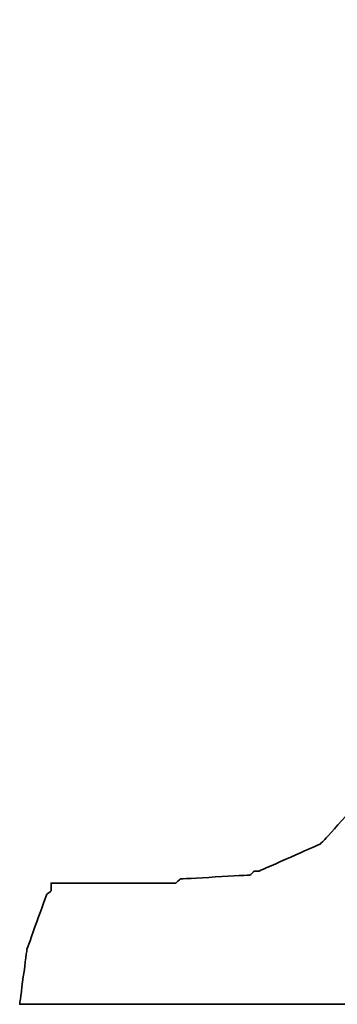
# Model space of a CAD drawing. Header units: millimetres. Extents: x 337 to 649, y 362 to 465.
# Tile 33 of 53: x 556.043 to 556.576, y 393.414 to 395.065. Entities that reach past the tile are written whole.
import ezdxf

# ---------------------------------------------------------------- set-up
doc = ezdxf.new("R2010")
doc.units = ezdxf.units.MM
doc.header["$LTSCALE"] = 0.15
doc.layers.add('DIM', color=4, linetype='CONTINUOUS')
doc.layers.add('layer 1', color=7, linetype='CONTINUOUS')

# ---------------------------------------------------------------- blocks, each defined once
blk = doc.blocks.new('TBI MOTION logo(完整正式版)')
at = {"layer": 'layer 1', "color": 22, "lineweight": 35}
blk.add_open_spline([(-40.59125, -7.943749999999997), (-40.59125, -7.943749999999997), (-40.97375, -7.943749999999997), (-40.97375, -7.943749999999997), (-40.97375, -7.943749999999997), (-40.97375, -7.943749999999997), (-41.38125, -7.943749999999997), (-41.38125, -7.943749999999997), (-41.38125, -7.943749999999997), (-41.38125, -7.943749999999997), (-41.54874999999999, -7.943749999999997), (-41.54874999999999, -7.943749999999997), (-41.54874999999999, -7.943749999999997), (-41.54874999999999, -7.943749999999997), (-41.59875, -7.943749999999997), (-41.59875, -7.943749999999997), (-41.59875, -7.943749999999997), (-41.59875, -7.943749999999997), (-41.88374999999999, -7.943749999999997), (-41.88374999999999, -7.943749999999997), (-41.88374999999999, -7.943749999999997), (-41.88374999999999, -7.943749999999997), (-41.90875, -7.91875), (-41.90875, -7.91875), (-41.90875, -7.91875), (-41.90875, -7.91875), (-42.19875, -7.871249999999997), (-42.19875, -7.871249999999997), (-42.19875, -7.871249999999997), (-42.19875, -7.871249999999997), (-42.43875, -7.82375), (-42.43875, -7.82375), (-42.43875, -7.82375), (-42.43875, -7.82375), (-42.45875, -7.82375), (-42.45875, -7.82375), (-42.45875, -7.82375), (-42.45875, -7.82375), (-42.48624999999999, -7.82375), (-42.48624999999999, -7.82375), (-42.48624999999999, -7.82375), (-42.48624999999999, -7.82375), (-42.67625, -7.723749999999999), (-42.67625, -7.723749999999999), (-42.67625, -7.723749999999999), (-42.67625, -7.723749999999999), (-42.70125, -7.70375), (-42.70125, -7.70375), (-42.70125, -7.70375), (-42.70125, -7.70375), (-42.72375, -7.678749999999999), (-42.72375, -7.678749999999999), (-42.72375, -7.678749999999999), (-42.72375, -7.678749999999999), (-42.86875, -7.488749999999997), (-42.86875, -7.488749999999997), (-42.86875, -7.488749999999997), (-42.86875, -7.488749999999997), (-42.89374999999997, -7.438749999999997), (-42.89374999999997, -7.438749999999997), (-42.89374999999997, -7.438749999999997), (-42.89374999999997, -7.438749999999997), (-42.91875, -7.388749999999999), (-42.91875, -7.388749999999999), (-42.91875, -7.388749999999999), (-42.91875, -7.388749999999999), (-42.93874999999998, -7.12875), (-42.93874999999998, -7.12875), (-42.93874999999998, -7.12875), (-42.93874999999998, -7.12875), (-42.96375, -7.103749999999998), (-42.96375, -7.103749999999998), (-42.96375, -7.103749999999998), (-42.96375, -7.103749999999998), (-42.96375, -7.053749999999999), (-42.96375, -7.053749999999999), (-42.96375, -7.053749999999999), (-42.96375, -7.053749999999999), (-42.96375, -7.00875), (-42.96375, -7.00875), (-42.96375, -7.00875), (-42.96375, -7.00875), (-42.91875, -6.69625), (-42.91875, -6.69625), (-42.91875, -6.69625), (-42.91875, -6.69625), (-42.91875, -6.62375), (-42.91875, -6.62375), (-42.91875, -6.62375), (-42.91875, -6.62375), (-42.91875, -6.59625), (-42.91875, -6.59625), (-42.91875, -6.59625), (-42.91875, -6.59625), (-42.91875, -6.57375), (-42.91875, -6.57375), (-42.91875, -6.57375), (-42.91875, -6.57375), (-42.91875, -6.528749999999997), (-42.91875, -6.528749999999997), (-42.91875, -6.528749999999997), (-42.91875, -6.528749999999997), (-42.89374999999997, -6.50375), (-42.89374999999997, -6.50375), (-42.89374999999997, -6.50375), (-42.89374999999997, -6.50375), (-42.84374999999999, -6.38375), (-42.84374999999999, -6.38375), (-42.84374999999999, -6.38375), (-42.84374999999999, -6.38375), (-42.84374999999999, -6.358749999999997), (-42.84374999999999, -6.358749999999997), (-42.84374999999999, -6.358749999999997), (-42.84374999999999, -6.358749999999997), (-42.74625, -6.143749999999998), (-42.74625, -6.143749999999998), (-42.74625, -6.143749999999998), (-42.74625, -6.143749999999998), (-42.70125, -5.853749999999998), (-42.70125, -5.853749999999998), (-42.70125, -5.853749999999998), (-42.70125, -5.853749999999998), (-42.60374999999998, -5.47125), (-42.60374999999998, -5.47125), (-42.60374999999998, -5.47125), (-42.60374999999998, -5.47125), (-42.60374999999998, -5.44875), (-42.60374999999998, -5.44875), (-42.60374999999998, -5.44875), (-42.60374999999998, -5.44875), (-42.38875, -4.678749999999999), (-42.38875, -4.678749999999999), (-42.38875, -4.678749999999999), (-42.38875, -4.678749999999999), (-42.36375, -4.653749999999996), (-42.36375, -4.653749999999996), (-42.36375, -4.653749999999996), (-42.36375, -4.653749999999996), (-42.12375, -3.69625), (-42.12375, -3.69625), (-42.12375, -3.69625), (-42.12375, -3.69625), (-42.12375, -3.67374), (-42.12375, -3.67374), (-42.12375, -3.67374), (-42.12375, -3.67374), (-41.78875, -2.593739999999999), (-41.78875, -2.593739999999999), (-41.78875, -2.593739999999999), (-41.78875, -2.593739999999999), (-41.18875, -0.19375), (-41.18875, -0.19375), (-41.18875, -0.19375), (-41.18875, -0.19375), (-40.54375, 2.20624), (-40.54375, 2.20624), (-40.54375, 2.20624), (-40.54375, 2.20624), (-40.25374999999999, 3.308749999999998), (-40.25374999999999, 3.308749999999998), (-40.25374999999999, 3.308749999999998), (-40.25374999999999, 3.308749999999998), (-39.98875, 4.27125), (-39.98875, 4.27125), (-39.98875, 4.27125), (-39.98875, 4.27125), (-39.77375, 5.131249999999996), (-39.77375, 5.131249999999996), (-39.77375, 5.131249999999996), (-39.77375, 5.131249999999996), (-39.67875, 5.47125), (-39.67875, 5.47125), (-39.67875, 5.47125), (-39.67875, 5.47125), (-39.60375, 5.756249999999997), (-39.60375, 5.756249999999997), (-39.60375, 5.756249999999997), (-39.60375, 5.756249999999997), (-39.60375, 5.78125), (-39.60375, 5.78125), (-39.60375, 5.78125), (-39.60375, 5.78125), (-39.50875, 5.97125), (-39.50875, 5.97125), (-39.50875, 5.97125), (-39.50875, 5.97125), (-39.50875, 6.138749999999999), (-39.50875, 6.138749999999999), (-39.50875, 6.138749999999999), (-39.50875, 6.138749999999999), (-39.48625, 6.166249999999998), (-39.48625, 6.166249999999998), (-39.48625, 6.166249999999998), (-39.48625, 6.166249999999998), (-39.46125, 6.286249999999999), (-39.46125, 6.286249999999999), (-39.46125, 6.286249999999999), (-39.46125, 6.286249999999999), (-39.46125, 6.426249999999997), (-39.46125, 6.426249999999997), (-39.46125, 6.426249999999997), (-39.46125, 6.426249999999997), (-39.41375, 6.426249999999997), (-39.41375, 6.426249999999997), (-39.41375, 6.426249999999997), (-39.41375, 6.426249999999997), (-39.29375, 6.69125), (-39.29375, 6.69125), (-39.29375, 6.69125), (-39.29375, 6.69125), (-39.26875, 6.741249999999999), (-39.26875, 6.741249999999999), (-39.26875, 6.741249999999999), (-39.26875, 6.741249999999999), (-39.24375, 6.76625), (-39.24375, 6.76625), (-39.24375, 6.76625), (-39.24375, 6.76625), (-38.98375, 7.006239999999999), (-38.98375, 7.006239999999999), (-38.98375, 7.006239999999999), (-38.98375, 7.006239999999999), (-38.95625, 7.026239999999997), (-38.95625, 7.026239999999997), (-38.95625, 7.026239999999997), (-38.95625, 7.026239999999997), (-38.78875, 7.126239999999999), (-38.78875, 7.126239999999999), (-38.78875, 7.126239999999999), (-38.78875, 7.126239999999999), (-38.76375, 7.126239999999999), (-38.76375, 7.126239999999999), (-38.76375, 7.126239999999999), (-38.76375, 7.126239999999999), (-38.74375, 7.126239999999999), (-38.74375, 7.126239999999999), (-38.74375, 7.126239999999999), (-38.74375, 7.126239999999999), (-38.52875, 7.171249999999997), (-38.52875, 7.171249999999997), (-38.52875, 7.171249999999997), (-38.52875, 7.171249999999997), (-38.52875, 7.196239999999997), (-38.52875, 7.196239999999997), (-38.52875, 7.196239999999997), (-38.52875, 7.196239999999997), (-38.50375, 7.196239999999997), (-38.50375, 7.196239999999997), (-38.50375, 7.196239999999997), (-38.50375, 7.196239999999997), (-38.26125, 7.21875), (-38.26125, 7.21875), (-38.26125, 7.21875), (-38.26125, 7.21875), (-38.23875000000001, 7.246239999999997), (-38.23875000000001, 7.246239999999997), (-38.23875000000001, 7.246239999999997), (-38.23875000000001, 7.246239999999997), (-38.21625, 7.246239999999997), (-38.21625, 7.246239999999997), (-38.21625, 7.246239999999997), (-38.21625, 7.246239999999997), (-38.18875, 7.246239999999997), (-38.18875, 7.246239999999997), (-38.18875, 7.246239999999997), (-38.18875, 7.246239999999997), (-37.90375, 7.246239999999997), (-37.90375, 7.246239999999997), (-37.90375, 7.246239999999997), (-37.90375, 7.246239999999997), (-37.85375, 7.246239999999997), (-37.85375, 7.246239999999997), (-37.85375, 7.246239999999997), (-37.85375, 7.246239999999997), (-37.75875, 7.246239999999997), (-37.75875, 7.246239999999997), (-37.75875, 7.246239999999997), (-37.75875, 7.246239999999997), (-37.42375, 7.246239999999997), (-37.42375, 7.246239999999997), (-37.42375, 7.246239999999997), (-37.42375, 7.246239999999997), (-37.08875, 7.246239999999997), (-37.08875, 7.246239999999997), (-37.08875, 7.246239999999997), (-37.08875, 7.246239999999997), (-37.06375, 7.246239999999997), (-37.06375, 7.246239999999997), (-37.06375, 7.246239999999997), (-37.06375, 7.246239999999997), (-37.06375, 7.266239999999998), (-37.06375, 7.266239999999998), (-37.06375, 7.266239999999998), (-37.06375, 7.266239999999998), (-37.03875, 7.291249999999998), (-37.03875, 7.291249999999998), (-37.03875, 7.291249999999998), (-37.03875, 7.291249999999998), (-37.03875, 7.31625), (-37.03875, 7.31625), (-37.03875, 7.31625), (-37.03875, 7.31625), (-36.94125, 7.676249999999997), (-36.94125, 7.676249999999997), (-36.94125, 7.676249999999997), (-36.94125, 7.676249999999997), (-36.86875, 7.98625), (-36.86875, 7.98625), (-36.86875, 7.98625), (-36.86875, 7.98625), (-36.98875000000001, 7.98625), (-36.98875000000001, 7.98625), (-36.98875000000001, 7.98625), (-36.98875000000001, 7.98625), (-37.42375, 7.98625), (-37.42375, 7.98625), (-37.42375, 7.98625), (-37.42375, 7.98625), (-37.94875, 7.98625), (-37.94875, 7.98625), (-37.94875, 7.98625), (-37.94875, 7.98625), (-38.57375, 7.98625), (-38.57375, 7.98625), (-38.57375, 7.98625), (-38.57375, 7.98625), (-39.29375, 7.98625), (-39.29375, 7.98625), (-39.29375, 7.98625), (-39.29375, 7.98625), (-40.82875, 7.98625), (-40.82875, 7.98625), (-40.82875, 7.98625), (-40.82875, 7.98625), (-42.36375, 7.98625), (-42.36375, 7.98625), (-42.36375, 7.98625), (-42.36375, 7.98625), (-43.08375, 7.98625), (-43.08375, 7.98625), (-43.08375, 7.98625), (-43.08375, 7.98625), (-43.70875, 7.98625), (-43.70875, 7.98625), (-43.70875, 7.98625), (-43.70875, 7.98625), (-44.23375, 7.98625), (-44.23375, 7.98625), (-44.23375, 7.98625), (-44.23375, 7.98625), (-44.66875, 7.98625), (-44.66875, 7.98625), (-44.66875, 7.98625), (-44.66875, 7.98625), (-44.88375, 7.98625), (-44.88375, 7.98625), (-44.88375, 7.98625), (-44.88375, 7.98625), (-44.90874999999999, 7.94125), (-44.90874999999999, 7.94125), (-44.90874999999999, 7.94125), (-44.90874999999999, 7.94125), (-44.90874999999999, 7.916249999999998), (-44.90874999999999, 7.916249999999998), (-44.90874999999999, 7.916249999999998), (-44.90874999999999, 7.916249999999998), (-45.00375, 7.55625), (-45.00375, 7.55625), (-45.00375, 7.55625), (-45.00375, 7.55625), (-45.05374999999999, 7.246239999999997), (-45.05374999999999, 7.246239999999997), (-45.05374999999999, 7.246239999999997), (-45.05374999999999, 7.246239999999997), (-44.61875, 7.246239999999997), (-44.61875, 7.246239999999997), (-44.61875, 7.246239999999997), (-44.61875, 7.246239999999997), (-44.11375, 7.246239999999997), (-44.11375, 7.246239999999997), (-44.11375, 7.246239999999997), (-44.11375, 7.246239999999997), (-43.99375, 7.246239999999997), (-43.99375, 7.246239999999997), (-43.99375, 7.246239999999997), (-43.99375, 7.246239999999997), (-43.94625, 7.246239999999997), (-43.94625, 7.246239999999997), (-43.94625, 7.246239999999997), (-43.94625, 7.246239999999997), (-43.92374, 7.246239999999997), (-43.92374, 7.246239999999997), (-43.92374, 7.246239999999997), (-43.92374, 7.246239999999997), (-43.65874999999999, 7.246239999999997), (-43.65874999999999, 7.246239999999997), (-43.65874999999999, 7.246239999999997), (-43.65874999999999, 7.246239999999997), (-43.63875, 7.21875), (-43.63875, 7.21875), (-43.63875, 7.21875), (-43.63875, 7.21875), (-43.46874999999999, 7.196239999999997), (-43.46874999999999, 7.196239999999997), (-43.46874999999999, 7.196239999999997), (-43.46874999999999, 7.196239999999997), (-43.39875, 7.196239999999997), (-43.39875, 7.196239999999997), (-43.39875, 7.196239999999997), (-43.39875, 7.196239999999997), (-43.37125, 7.171249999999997), (-43.37125, 7.171249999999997), (-43.37125, 7.171249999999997), (-43.37125, 7.171249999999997), (-43.34875, 7.171249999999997), (-43.34875, 7.171249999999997), (-43.34875, 7.171249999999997), (-43.34875, 7.171249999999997), (-43.20375, 7.126239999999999), (-43.20375, 7.126239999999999), (-43.20375, 7.126239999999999), (-43.20375, 7.126239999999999), (-43.05875, 7.076239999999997), (-43.05875, 7.076239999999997), (-43.05875, 7.076239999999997), (-43.05875, 7.076239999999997), (-43.01375, 7.076239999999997), (-43.01375, 7.076239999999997), (-43.01375, 7.076239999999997), (-43.01375, 7.076239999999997), (-42.98875, 7.026239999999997), (-42.98875, 7.026239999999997), (-42.98875, 7.026239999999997), (-42.98875, 7.026239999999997), (-42.79874999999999, 6.86125), (-42.79874999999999, 6.86125), (-42.79874999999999, 6.86125), (-42.79874999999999, 6.86125), (-42.77375, 6.81125), (-42.77375, 6.81125), (-42.77375, 6.81125), (-42.77375, 6.81125), (-42.74625, 6.76625), (-42.74625, 6.76625), (-42.74625, 6.76625), (-42.74625, 6.76625), (-42.72375, 6.47625), (-42.72375, 6.47625), (-42.72375, 6.47625), (-42.72375, 6.47625), (-42.70125, 6.45124), (-42.70125, 6.45124), (-42.70125, 6.45124), (-42.70125, 6.45124), (-42.70125, 6.426249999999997), (-42.70125, 6.426249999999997), (-42.70125, 6.426249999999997), (-42.70125, 6.426249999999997), (-42.72375, 6.40625), (-42.72375, 6.40625), (-42.72375, 6.40625), (-42.72375, 6.40625), (-42.74625, 5.97125), (-42.74625, 5.97125), (-42.74625, 5.97125), (-42.74625, 5.97125), (-42.74625, 5.94625), (-42.74625, 5.94625), (-42.74625, 5.94625), (-42.74625, 5.94625), (-42.74625, 5.926249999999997), (-42.74625, 5.926249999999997), (-42.74625, 5.926249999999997), (-42.74625, 5.926249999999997), (-42.77375, 5.876249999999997), (-42.77375, 5.876249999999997), (-42.77375, 5.876249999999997), (-42.77375, 5.876249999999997), (-42.81875, 5.80625), (-42.81875, 5.80625), (-42.81875, 5.80625), (-42.81875, 5.80625), (-42.86875, 5.63625), (-42.86875, 5.63625), (-42.86875, 5.63625), (-42.86875, 5.63625), (-42.91875, 5.39625), (-42.91875, 5.39625), (-42.91875, 5.39625), (-42.91875, 5.39625), (-42.91875, 5.37124), (-42.91875, 5.37124), (-42.91875, 5.37124), (-42.91875, 5.37124), (-43.01375, 5.10874), (-43.01375, 5.10874), (-43.01375, 5.10874), (-43.01375, 5.10874), (-43.10875, 4.771239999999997), (-43.10875, 4.771239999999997), (-43.10875, 4.771239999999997), (-43.10875, 4.771239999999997), (-43.29875, 3.956249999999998), (-43.29875, 3.956249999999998), (-43.29875, 3.956249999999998), (-43.29875, 3.956249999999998), (-43.58875, 2.951249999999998), (-43.58875, 2.951249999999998), (-43.58875, 2.951249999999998), (-43.58875, 2.951249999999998), (-43.87375, 1.87125), (-43.87375, 1.87125), (-43.87375, 1.87125), (-43.87375, 1.87125), (-44.52625, -0.50374), (-44.52625, -0.50374), (-44.52625, -0.50374), (-44.52625, -0.50374), (-45.14874999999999, -2.853749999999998), (-45.14874999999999, -2.853749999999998), (-45.14874999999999, -2.853749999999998), (-45.14874999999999, -2.853749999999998), (-45.43375, -3.95875), (-45.43375, -3.95875), (-45.43375, -3.95875), (-45.43375, -3.95875), (-45.69874999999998, -4.96875), (-45.69874999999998, -4.96875), (-45.69874999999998, -4.96875), (-45.69874999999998, -4.96875), (-45.91375, -5.78375), (-45.91375, -5.78375), (-45.91375, -5.78375), (-45.91375, -5.78375), (-46.01374999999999, -6.11875), (-46.01374999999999, -6.11875), (-46.01374999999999, -6.11875), (-46.01374999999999, -6.11875), (-46.01374999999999, -6.143749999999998), (-46.01374999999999, -6.143749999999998), (-46.01374999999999, -6.143749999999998), (-46.01374999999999, -6.143749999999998), (-46.10875, -6.40875), (-46.10875, -6.40875), (-46.10875, -6.40875), (-46.10875, -6.40875), (-46.15375, -6.648749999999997), (-46.15375, -6.648749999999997), (-46.15375, -6.648749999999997), (-46.15375, -6.648749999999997), (-46.20375, -6.83875), (-46.20375, -6.83875), (-46.20375, -6.83875), (-46.20375, -6.83875), (-46.22874999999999, -6.933749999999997), (-46.22874999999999, -6.933749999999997), (-46.22874999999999, -6.933749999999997), (-46.22874999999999, -6.933749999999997), (-46.22874999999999, -7.07875), (-46.22874999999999, -7.07875), (-46.22874999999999, -7.07875), (-46.22874999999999, -7.07875), (-46.27374999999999, -7.07875), (-46.27374999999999, -7.07875), (-46.27374999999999, -7.07875), (-46.27374999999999, -7.07875), (-46.39375, -7.34375), (-46.39375, -7.34375), (-46.39375, -7.34375), (-46.39375, -7.34375), (-46.39375, -7.36875), (-46.39375, -7.36875), (-46.39375, -7.36875), (-46.39375, -7.36875), (-46.42125, -7.388749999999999), (-46.42125, -7.388749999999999), (-46.42125, -7.388749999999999), (-46.42125, -7.388749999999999), (-46.68375, -7.678749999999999), (-46.68375, -7.678749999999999), (-46.68375, -7.678749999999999), (-46.68375, -7.678749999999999), (-46.70875, -7.70375), (-46.70875, -7.70375), (-46.70875, -7.70375), (-46.70875, -7.70375), (-46.75374999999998, -7.723749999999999), (-46.75374999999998, -7.723749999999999), (-46.75374999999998, -7.723749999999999), (-46.75374999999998, -7.723749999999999), (-47.08874999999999, -7.871249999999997), (-47.08874999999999, -7.871249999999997), (-47.08874999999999, -7.871249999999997), (-47.08874999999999, -7.871249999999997), (-47.11625, -7.871249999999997), (-47.11625, -7.871249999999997), (-47.11625, -7.871249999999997), (-47.11625, -7.871249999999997), (-47.13875, -7.893749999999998), (-47.13875, -7.893749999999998), (-47.13875, -7.893749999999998), (-47.13875, -7.893749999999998), (-47.56874999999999, -7.91875), (-47.56874999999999, -7.91875), (-47.56874999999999, -7.91875), (-47.56874999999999, -7.91875), (-47.59624999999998, -7.943749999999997), (-47.59624999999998, -7.943749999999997), (-47.59624999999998, -7.943749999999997), (-47.59624999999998, -7.943749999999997), (-47.64375, -7.943749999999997), (-47.64375, -7.943749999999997), (-47.64375, -7.943749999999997), (-47.64375, -7.943749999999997), (-47.73625, -7.943749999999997), (-47.73625, -7.943749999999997), (-47.73625, -7.943749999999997), (-47.73625, -7.943749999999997), (-48.07375, -7.943749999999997), (-48.07375, -7.943749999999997), (-48.07375, -7.943749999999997), (-48.07375, -7.943749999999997), (-48.36125, -7.943749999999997), (-48.36125, -7.943749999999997), (-48.36125, -7.943749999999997), (-48.36125, -7.943749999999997), (-48.36125, -7.966249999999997), (-48.36125, -7.966249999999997), (-48.36125, -7.966249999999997), (-48.36125, -7.966249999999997), (-48.36125, -7.991249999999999), (-48.36125, -7.991249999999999), (-48.36125, -7.991249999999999), (-48.36125, -7.991249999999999), (-48.38875, -8.013749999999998), (-48.38875, -8.013749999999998), (-48.38875, -8.013749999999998), (-48.38875, -8.013749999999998), (-48.50875, -8.34875), (-48.50875, -8.34875), (-48.50875, -8.34875), (-48.50875, -8.34875), (-48.55375, -8.68625), (-48.55375, -8.68625), (-48.55375, -8.68625), (-48.55375, -8.68625), (-48.45875, -8.68625), (-48.45875, -8.68625), (-48.45875, -8.68625), (-48.45875, -8.68625), (-48.07375, -8.68625), (-48.07375, -8.68625), (-48.07375, -8.68625), (-48.07375, -8.68625), (-47.52374999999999, -8.68625), (-47.52374999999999, -8.68625), (-47.52374999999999, -8.68625), (-47.52374999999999, -8.68625), (-46.92375, -8.68625), (-46.92375, -8.68625), (-46.92375, -8.68625), (-46.92375, -8.68625), (-46.25375, -8.68625), (-46.25375, -8.68625), (-46.25375, -8.68625), (-46.25375, -8.68625), (-46.20375, -8.68625), (-46.20375, -8.68625), (-46.20375, -8.68625), (-46.20375, -8.68625), (-44.71375, -8.68625), (-44.71375, -8.68625), (-44.71375, -8.68625), (-44.71375, -8.68625), (-43.22874999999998, -8.68625), (-43.22874999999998, -8.68625), (-43.22874999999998, -8.68625), (-43.22874999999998, -8.68625), (-42.55875, -8.68625), (-42.55875, -8.68625), (-42.55875, -8.68625), (-42.55875, -8.68625), (-42.50874999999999, -8.68625), (-42.50874999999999, -8.68625), (-42.50874999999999, -8.68625), (-42.50874999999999, -8.68625), (-41.93375, -8.68625), (-41.93375, -8.68625), (-41.93375, -8.68625), (-41.93375, -8.68625), (-41.38125, -8.68625), (-41.38125, -8.68625), (-41.38125, -8.68625), (-41.38125, -8.68625), (-40.97375, -8.68625), (-40.97375, -8.68625), (-40.97375, -8.68625), (-40.97375, -8.68625), (-40.78125, -8.68625), (-40.78125, -8.68625), (-40.78125, -8.68625), (-40.78125, -8.68625), (-40.78125, -8.638749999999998), (-40.78125, -8.638749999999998), (-40.78125, -8.638749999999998), (-40.78125, -8.638749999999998), (-40.75874999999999, -8.638749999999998), (-40.75874999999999, -8.638749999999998), (-40.75874999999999, -8.638749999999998), (-40.75874999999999, -8.638749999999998), (-40.66374999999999, -8.27875), (-40.66374999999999, -8.27875), (-40.66374999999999, -8.27875), (-40.66374999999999, -8.27875), (-40.59125, -7.943749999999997), (-40.59125, -7.943749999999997)], degree=3, knots=[0, 0, 0, 0, 0.0055865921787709, 0.0055865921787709, 0.0055865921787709, 0.0055866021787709, 0.0111731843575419, 0.0111731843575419, 0.0111731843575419, 0.0111731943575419, 0.0167597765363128, 0.0167597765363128, 0.0167597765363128, 0.0167597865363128, 0.0223463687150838, 0.0223463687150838, 0.0223463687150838, 0.0223463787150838, 0.0279329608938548, 0.0279329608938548, 0.0279329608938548, 0.0279329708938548, 0.0335195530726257, 0.0335195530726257, 0.0335195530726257, 0.0335195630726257, 0.0391061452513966, 0.0391061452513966, 0.0391061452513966, 0.0391061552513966, 0.0446927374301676, 0.0446927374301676, 0.0446927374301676, 0.0446927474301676, 0.0502793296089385, 0.0502793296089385, 0.0502793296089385, 0.0502793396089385, 0.0558659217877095, 0.0558659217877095, 0.0558659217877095, 0.0558659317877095, 0.0614525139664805, 0.0614525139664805, 0.0614525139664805, 0.0614525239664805, 0.0670391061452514, 0.0670391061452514, 0.0670391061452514, 0.0670391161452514, 0.0726256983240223, 0.0726256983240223, 0.0726256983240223, 0.0726257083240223, 0.0782122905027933, 0.0782122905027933, 0.0782122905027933, 0.0782123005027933, 0.0837988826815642, 0.0837988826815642, 0.0837988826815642, 0.0837988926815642, 0.0893854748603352, 0.0893854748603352, 0.0893854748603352, 0.0893854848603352, 0.0949720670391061, 0.0949720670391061, 0.0949720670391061, 0.0949720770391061, 0.1005586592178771, 0.1005586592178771, 0.1005586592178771, 0.1005586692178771, 0.106145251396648, 0.106145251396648, 0.106145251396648, 0.106145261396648, 0.1117318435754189, 0.1117318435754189, 0.1117318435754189, 0.1117318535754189, 0.1173184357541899, 0.1173184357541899, 0.1173184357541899, 0.1173184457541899, 0.1229050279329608, 0.1229050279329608, 0.1229050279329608, 0.1229050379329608, 0.1284916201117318, 0.1284916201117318, 0.1284916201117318, 0.1284916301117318, 0.1340782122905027, 0.1340782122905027, 0.1340782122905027, 0.1340782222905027, 0.1396648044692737, 0.1396648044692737, 0.1396648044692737, 0.1396648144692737, 0.1452513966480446, 0.1452513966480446, 0.1452513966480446, 0.1452514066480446, 0.1508379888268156, 0.1508379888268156, 0.1508379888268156, 0.1508379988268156, 0.1564245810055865, 0.1564245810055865, 0.1564245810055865, 0.1564245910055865, 0.1620111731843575, 0.1620111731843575, 0.1620111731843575, 0.1620111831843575, 0.1675977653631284, 0.1675977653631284, 0.1675977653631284, 0.1675977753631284, 0.1731843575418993, 0.1731843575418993, 0.1731843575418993, 0.1731843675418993, 0.1787709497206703, 0.1787709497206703, 0.1787709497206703, 0.1787709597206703, 0.1843575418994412, 0.1843575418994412, 0.1843575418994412, 0.1843575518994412, 0.1899441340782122, 0.1899441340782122, 0.1899441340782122, 0.1899441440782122, 0.1955307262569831, 0.1955307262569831, 0.1955307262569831, 0.1955307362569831, 0.2011173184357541, 0.2011173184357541, 0.2011173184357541, 0.2011173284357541, 0.206703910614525, 0.206703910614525, 0.206703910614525, 0.206703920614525, 0.2122905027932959, 0.2122905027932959, 0.2122905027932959, 0.2122905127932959, 0.2178770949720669, 0.2178770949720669, 0.2178770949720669, 0.2178771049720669, 0.2234636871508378, 0.2234636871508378, 0.2234636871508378, 0.2234636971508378, 0.2290502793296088, 0.2290502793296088, 0.2290502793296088, 0.2290502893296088, 0.2346368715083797, 0.2346368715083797, 0.2346368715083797, 0.2346368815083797, 0.2402234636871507, 0.2402234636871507, 0.2402234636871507, 0.2402234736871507, 0.2458100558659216, 0.2458100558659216, 0.2458100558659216, 0.2458100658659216, 0.2513966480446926, 0.2513966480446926, 0.2513966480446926, 0.2513966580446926, 0.2569832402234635, 0.2569832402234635, 0.2569832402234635, 0.2569832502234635, 0.2625698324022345, 0.2625698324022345, 0.2625698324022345, 0.2625698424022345, 0.2681564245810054, 0.2681564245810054, 0.2681564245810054, 0.2681564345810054, 0.2737430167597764, 0.2737430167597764, 0.2737430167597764, 0.2737430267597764, 0.2793296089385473, 0.2793296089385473, 0.2793296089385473, 0.2793296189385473, 0.2849162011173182, 0.2849162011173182, 0.2849162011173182, 0.2849162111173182, 0.2905027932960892, 0.2905027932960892, 0.2905027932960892, 0.2905028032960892, 0.2960893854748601, 0.2960893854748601, 0.2960893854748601, 0.29608939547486, 0.3016759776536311, 0.3016759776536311, 0.3016759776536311, 0.3016759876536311, 0.3072625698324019, 0.3072625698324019, 0.3072625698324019, 0.3072625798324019, 0.312849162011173, 0.312849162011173, 0.312849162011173, 0.312849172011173, 0.3184357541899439, 0.3184357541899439, 0.3184357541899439, 0.3184357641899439, 0.3240223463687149, 0.3240223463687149, 0.3240223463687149, 0.3240223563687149, 0.3296089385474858, 0.3296089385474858, 0.3296089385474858, 0.3296089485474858, 0.3351955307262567, 0.3351955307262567, 0.3351955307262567, 0.3351955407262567, 0.3407821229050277, 0.3407821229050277, 0.3407821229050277, 0.3407821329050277, 0.3463687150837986, 0.3463687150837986, 0.3463687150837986, 0.3463687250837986, 0.3519553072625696, 0.3519553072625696, 0.3519553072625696, 0.3519553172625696, 0.3575418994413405, 0.3575418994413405, 0.3575418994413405, 0.3575419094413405, 0.3631284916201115, 0.3631284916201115, 0.3631284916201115, 0.3631285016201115, 0.3687150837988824, 0.3687150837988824, 0.3687150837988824, 0.3687150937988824, 0.3743016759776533, 0.3743016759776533, 0.3743016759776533, 0.3743016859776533, 0.3798882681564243, 0.3798882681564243, 0.3798882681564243, 0.3798882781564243, 0.3854748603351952, 0.3854748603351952, 0.3854748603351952, 0.3854748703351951, 0.3910614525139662, 0.3910614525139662, 0.3910614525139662, 0.3910614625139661, 0.3966480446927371, 0.3966480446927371, 0.3966480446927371, 0.3966480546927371, 0.4022346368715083, 0.4022346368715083, 0.4022346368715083, 0.4022346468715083, 0.407821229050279, 0.407821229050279, 0.407821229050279, 0.407821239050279, 0.4134078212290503, 0.4134078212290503, 0.4134078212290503, 0.4134078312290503, 0.4189944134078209, 0.4189944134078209, 0.4189944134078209, 0.4189944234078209, 0.4245810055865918, 0.4245810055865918, 0.4245810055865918, 0.4245810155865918, 0.4301675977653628, 0.4301675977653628, 0.4301675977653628, 0.4301676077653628, 0.4357541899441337, 0.4357541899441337, 0.4357541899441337, 0.4357541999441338, 0.4413407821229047, 0.4413407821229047, 0.4413407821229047, 0.4413407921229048, 0.4469273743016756, 0.4469273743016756, 0.4469273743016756, 0.4469273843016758, 0.4525139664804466, 0.4525139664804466, 0.4525139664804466, 0.4525139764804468, 0.4581005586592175, 0.4581005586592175, 0.4581005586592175, 0.4581005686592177, 0.4636871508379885, 0.4636871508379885, 0.4636871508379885, 0.4636871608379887, 0.4692737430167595, 0.4692737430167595, 0.4692737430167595, 0.4692737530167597, 0.4748603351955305, 0.4748603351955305, 0.4748603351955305, 0.4748603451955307, 0.4804469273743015, 0.4804469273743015, 0.4804469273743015, 0.4804469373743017, 0.4860335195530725, 0.4860335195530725, 0.4860335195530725, 0.4860335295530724, 0.4916201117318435, 0.4916201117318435, 0.4916201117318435, 0.4916201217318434, 0.4972067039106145, 0.4972067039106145, 0.4972067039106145, 0.4972067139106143, 0.5027932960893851, 0.5027932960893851, 0.5027932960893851, 0.5027933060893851, 0.508379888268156, 0.508379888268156, 0.508379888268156, 0.508379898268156, 0.513966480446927, 0.513966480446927, 0.513966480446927, 0.5139664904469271, 0.519553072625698, 0.519553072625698, 0.519553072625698, 0.5195530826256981, 0.525139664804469, 0.525139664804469, 0.525139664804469, 0.525139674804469, 0.53072625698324, 0.53072625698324, 0.53072625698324, 0.5307262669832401, 0.536312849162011, 0.536312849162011, 0.536312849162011, 0.5363128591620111, 0.541899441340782, 0.541899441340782, 0.541899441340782, 0.5418994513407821, 0.547486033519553, 0.547486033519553, 0.547486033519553, 0.547486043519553, 0.553072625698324, 0.553072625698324, 0.553072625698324, 0.5530726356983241, 0.558659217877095, 0.558659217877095, 0.558659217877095, 0.558659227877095, 0.564245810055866, 0.564245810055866, 0.564245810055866, 0.564245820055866, 0.569832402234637, 0.569832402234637, 0.569832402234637, 0.5698324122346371, 0.575418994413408, 0.575418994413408, 0.575418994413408, 0.575419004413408, 0.581005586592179, 0.581005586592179, 0.581005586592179, 0.581005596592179, 0.58659217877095, 0.58659217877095, 0.58659217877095, 0.5865921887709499, 0.592178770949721, 0.592178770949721, 0.592178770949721, 0.5921787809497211, 0.5977653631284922, 0.5977653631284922, 0.5977653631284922, 0.5977653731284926, 0.603351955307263, 0.603351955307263, 0.603351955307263, 0.6033519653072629, 0.608938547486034, 0.608938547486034, 0.608938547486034, 0.608938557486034, 0.6145251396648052, 0.6145251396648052, 0.6145251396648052, 0.6145251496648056, 0.6201117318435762, 0.6201117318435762, 0.6201117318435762, 0.6201117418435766, 0.6256983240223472, 0.6256983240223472, 0.6256983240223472, 0.6256983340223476, 0.631284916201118, 0.631284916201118, 0.631284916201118, 0.631284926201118, 0.6368715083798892, 0.6368715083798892, 0.6368715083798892, 0.6368715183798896, 0.6424581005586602, 0.6424581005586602, 0.6424581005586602, 0.6424581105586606, 0.6480446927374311, 0.6480446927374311, 0.6480446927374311, 0.6480447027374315, 0.6536312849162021, 0.6536312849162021, 0.6536312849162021, 0.6536312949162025, 0.6592178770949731, 0.6592178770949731, 0.6592178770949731, 0.6592178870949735, 0.6648044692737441, 0.6648044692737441, 0.6648044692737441, 0.6648044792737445, 0.6703910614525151, 0.6703910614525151, 0.6703910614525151, 0.6703910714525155, 0.6759776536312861, 0.6759776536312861, 0.6759776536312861, 0.6759776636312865, 0.6815642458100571, 0.6815642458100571, 0.6815642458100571, 0.6815642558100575, 0.687150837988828, 0.687150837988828, 0.687150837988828, 0.687150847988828, 0.6927374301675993, 0.6927374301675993, 0.6927374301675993, 0.6927374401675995, 0.69832402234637, 0.69832402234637, 0.69832402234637, 0.69832403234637, 0.703910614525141, 0.703910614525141, 0.703910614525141, 0.703910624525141, 0.7094972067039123, 0.7094972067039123, 0.7094972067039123, 0.7094972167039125, 0.715083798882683, 0.715083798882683, 0.715083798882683, 0.715083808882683, 0.7206703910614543, 0.7206703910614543, 0.7206703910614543, 0.7206704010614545, 0.7262569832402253, 0.7262569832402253, 0.7262569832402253, 0.7262569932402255, 0.731843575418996, 0.731843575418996, 0.731843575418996, 0.731843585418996, 0.7374301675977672, 0.7374301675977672, 0.7374301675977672, 0.7374301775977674, 0.7430167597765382, 0.7430167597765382, 0.7430167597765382, 0.7430167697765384, 0.7486033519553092, 0.7486033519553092, 0.7486033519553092, 0.7486033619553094, 0.75418994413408, 0.75418994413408, 0.75418994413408, 0.75418995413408, 0.7597765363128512, 0.7597765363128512, 0.7597765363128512, 0.7597765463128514, 0.7653631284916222, 0.7653631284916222, 0.7653631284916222, 0.7653631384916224, 0.770949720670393, 0.770949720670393, 0.770949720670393, 0.770949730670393, 0.7765363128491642, 0.7765363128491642, 0.7765363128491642, 0.7765363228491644, 0.7821229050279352, 0.7821229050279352, 0.7821229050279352, 0.7821229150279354, 0.787709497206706, 0.787709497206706, 0.787709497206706, 0.787709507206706, 0.7932960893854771, 0.7932960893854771, 0.7932960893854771, 0.7932960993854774, 0.798882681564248, 0.798882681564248, 0.798882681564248, 0.798882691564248, 0.8044692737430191, 0.8044692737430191, 0.8044692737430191, 0.8044692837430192, 0.8100558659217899, 0.8100558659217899, 0.8100558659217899, 0.81005587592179, 0.8156424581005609, 0.8156424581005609, 0.8156424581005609, 0.815642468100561, 0.8212290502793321, 0.8212290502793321, 0.8212290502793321, 0.8212290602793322, 0.8268156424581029, 0.8268156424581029, 0.8268156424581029, 0.826815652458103, 0.8324022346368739, 0.8324022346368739, 0.8324022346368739, 0.832402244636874, 0.8379888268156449, 0.8379888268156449, 0.8379888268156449, 0.837988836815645, 0.8435754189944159, 0.8435754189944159, 0.8435754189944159, 0.8435754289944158, 0.8491620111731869, 0.8491620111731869, 0.8491620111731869, 0.849162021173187, 0.8547486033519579, 0.8547486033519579, 0.8547486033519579, 0.854748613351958, 0.8603351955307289, 0.8603351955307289, 0.8603351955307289, 0.860335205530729, 0.8659217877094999, 0.8659217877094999, 0.8659217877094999, 0.8659217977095, 0.8715083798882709, 0.8715083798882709, 0.8715083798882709, 0.871508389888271, 0.8770949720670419, 0.8770949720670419, 0.8770949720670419, 0.877094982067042, 0.8826815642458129, 0.8826815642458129, 0.8826815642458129, 0.882681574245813, 0.888268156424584, 0.888268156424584, 0.888268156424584, 0.8882681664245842, 0.8938547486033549, 0.8938547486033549, 0.8938547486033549, 0.893854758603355, 0.8994413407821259, 0.8994413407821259, 0.8994413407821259, 0.899441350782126, 0.9050279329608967, 0.9050279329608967, 0.9050279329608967, 0.9050279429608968, 0.9106145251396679, 0.9106145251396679, 0.9106145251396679, 0.910614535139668, 0.9162011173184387, 0.9162011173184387, 0.9162011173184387, 0.9162011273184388, 0.9217877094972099, 0.9217877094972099, 0.9217877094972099, 0.92178771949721, 0.9273743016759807, 0.9273743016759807, 0.9273743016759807, 0.9273743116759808, 0.9329608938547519, 0.9329608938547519, 0.9329608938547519, 0.932960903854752, 0.9385474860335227, 0.9385474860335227, 0.9385474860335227, 0.9385474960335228, 0.944134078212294, 0.944134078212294, 0.944134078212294, 0.9441340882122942, 0.9497206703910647, 0.9497206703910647, 0.9497206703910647, 0.9497206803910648, 0.9553072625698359, 0.9553072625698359, 0.9553072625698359, 0.955307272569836, 0.960893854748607, 0.960893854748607, 0.960893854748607, 0.9608938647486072, 0.9664804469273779, 0.9664804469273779, 0.9664804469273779, 0.9664804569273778, 0.972067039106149, 0.972067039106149, 0.972067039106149, 0.9720670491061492, 0.9776536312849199, 0.9776536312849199, 0.9776536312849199, 0.97765364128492, 0.9832402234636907, 0.9832402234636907, 0.9832402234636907, 0.9832402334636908, 0.988826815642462, 0.988826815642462, 0.988826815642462, 0.9888268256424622, 0.9944134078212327, 0.9944134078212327, 0.9944134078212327, 0.9944134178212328, 1, 1, 1, 1], dxfattribs=at)

msp = doc.modelspace()

# ---------------------------------------------------------------- block references
at = {"layer": 'DIM', "color": 7, "xscale": 0.2736514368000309, "yscale": 0.2736514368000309, "zscale": 0.2736514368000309}
msp.add_blockref('TBI MOTION logo(完整正式版)', (569.3298963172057, 395.7911459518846), dxfattribs=at)

doc.saveas('drawing.dxf')
